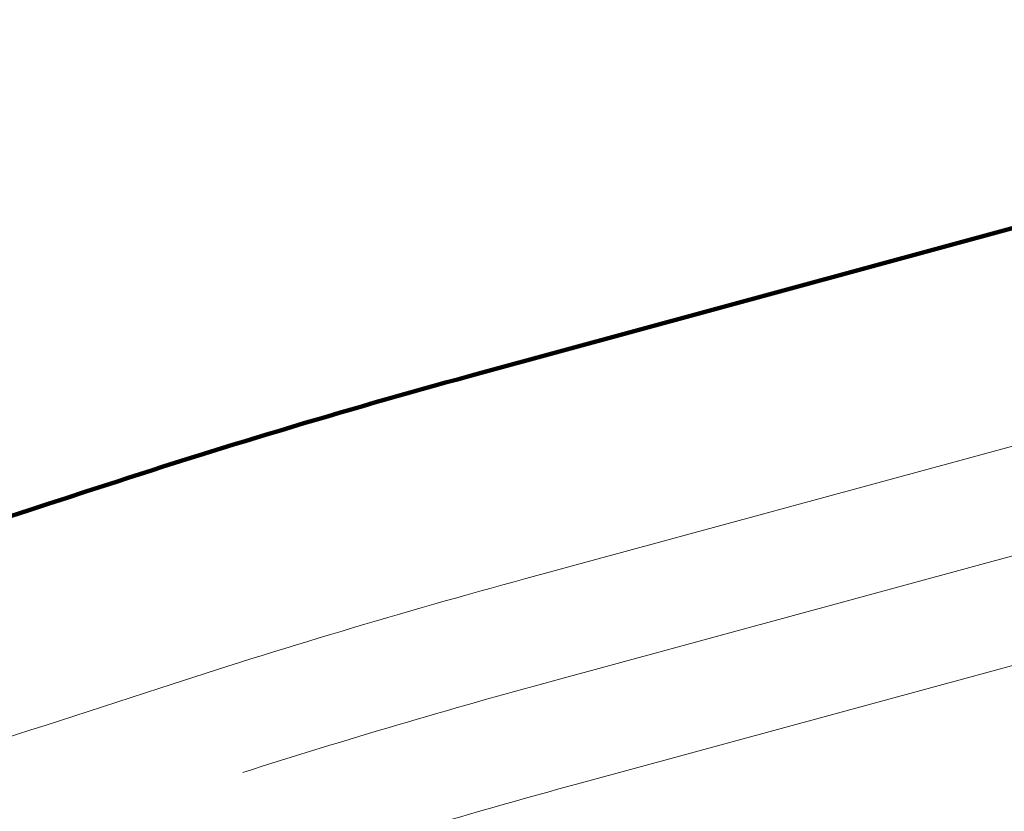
# Model space of a CAD drawing. Extents: x 168554 to 174410, y 515675 to 521218.
# Tile 68 of 110: x 171847 to 171861, y 519052 to 519063. Entities that reach past the tile are written whole.
import ezdxf

# ---------------------------------------------------------------- set-up
doc = ezdxf.new("R2010")
doc.units = 0
doc.header["$MEASUREMENT"] = 0
doc.layers.add('Algemeen - 1411 Basislijnen deelgebieden', color=5, linetype='Continuous', lineweight=90)
doc.layers.add('Algemeen - Fase Ontsluitingsweg - 1070 Ondergrond 2', color=7, linetype='Continuous', lineweight=9)

msp = doc.modelspace()

# ---------------------------------------------------------------- linework, layer by layer
at = {"layer": 'Algemeen - 1411 Basislijnen deelgebieden'}
msp.add_lwpolyline([(171877.955, 519065.077, -0.023359), (171870.068, 519062.529), (171853.824, 519058.107, 0.012508), (171848.492, 519056.511, -0.004661), (171839.902, 519053.793, 0.1373), (171826.391, 519057.928, 0.106381), (171814.872, 519055.705, 0.076821), (171807.637, 519051.21, 0.086396), (171801.556, 519043.828, 0.030712), (171800.281, 519040.769, -0.217961), (171795.107, 519035.353, 0.010483), (171790.859, 519033.557, 0.006959), (171788.082, 519032.267), (171788.072, 519032.262), (171779.479, 519028.123), (171778.9, 519029.014)], format="xyb", dxfattribs=at)
at = {"layer": 'Algemeen - Fase Ontsluitingsweg - 1070 Ondergrond 2'}
for p, q in [((171854.458, 519055.191), (171870.703, 519059.614)), ((171854.852, 519053.744), (171871.097, 519058.166)), ((171855.246, 519052.297), (171871.491, 519056.719))]:
    msp.add_line(p, q, dxfattribs=at)
for centre, radius, start, end in [((171882.893, 518950.743), 108.25, 105.22888, 108.09535), ((171882.893, 518950.743), 106.75, 105.22888, 107.69332), ((171698.242, 519515.839), 486.25, 287.29068, 288.09535), ((171882.893, 518950.743), 105.25, 105.22888, 108.09535)]:
    msp.add_arc(centre, radius, start, end, dxfattribs=at)

doc.saveas('drawing.dxf')
